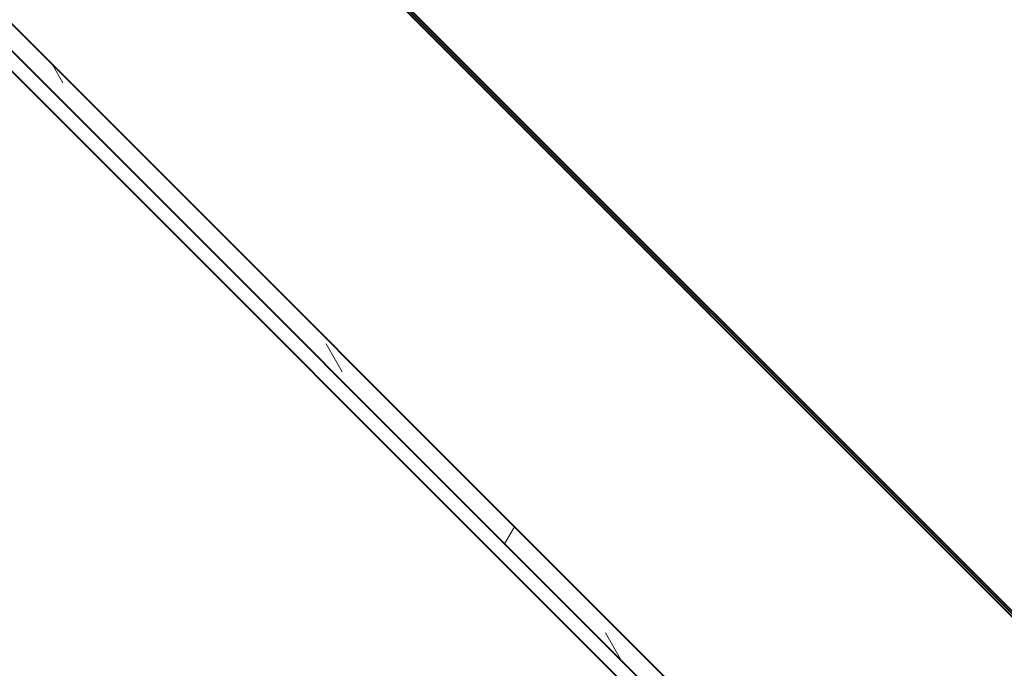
# Model space of a CAD drawing. Header units: millimetres. Extents: x 5617 to 91811, y 7718 to 89253.
# Tile 24 of 66: x 66811 to 67837, y 64349 to 65024. Entities that reach past the tile are written whole.
import ezdxf

# ---------------------------------------------------------------- set-up
doc = ezdxf.new("R2010")
doc.units = ezdxf.units.MM
for name, color, linetype, lineweight in [('Перекрытия', 7, 'Continuous', 18), ('Стены разрез', 7, 'Continuous', 40), ('Стены штриховка', 7, 'Continuous', 40)]:
    doc.layers.add(name, color=color, linetype=linetype, lineweight=lineweight)

# ---------------------------------------------------------------- blocks, each defined once
blk = doc.blocks.new('135_SLK_GD_AR_rvt-1-МКСС_LB02_-11_400__Кабельные конструкции_Лотки_1')
at = {"layer": 'Стены разрез', "lineweight": 9, "true_color": 0xcccccc}
h = blk.add_hatch(dxfattribs=at)
h.set_pattern_fill('FP_5', color=254, style=0, pattern_type=2)
h.set_pattern_definition([(0, (0, 0), (406.4, 101.6), [33.528, -271.272, 33.528, -271.272, -1625.6]), (0, (0, 0), (406.4, 101.6), [-609.6, 33.528, -576.072, 33.528, -271.272, -711.2]), (0, (0, 0), (406.4, 101.6), [-1524, 33.528, -169.672, 33.528, -474.472]), (120, (152.4, 50.8), (-291.18818, 301.15272), [33.528, -271.272, 33.528, -271.272, -1625.6]), (120, (152.4, 50.8), (-291.18818, 301.15272), [-609.6, 33.528, -576.072, 33.528, -271.272, -711.2]), (120, (152.4, 50.8), (-291.18818, 301.15272), [-1524, 33.528, -169.672, 33.528, -474.472]), (240, (203.2, 254), (-115.21182, -402.75272), [33.528, -271.272, 33.528, -271.272, -1625.6]), (240, (203.2, 254), (-115.21182, -402.75272), [-609.6, 33.528, -576.072, 33.528, -271.272, -711.2]), (240, (203.2, 254), (-115.21182, -402.75272), [-1524, 33.528, -169.672, 33.528, -474.472])])
h.paths.add_polyline_path([(35570.7, 64110.8), (35584.8, 64124.9), (32500, 67209.8), (32500, 67181.5), (33657.9, 66023.6)])
at = {"layer": 'Перекрытия', "color": 254, "lineweight": 40, "true_color": 0xcccccc}
blk.add_line((35093.9, 65040.2), (35879.1, 64255), dxfattribs=at)
at = {"layer": 'Стены разрез', "color": 254, "true_color": 0xcccccc}
for p, q in [((31637.3, 68500), (37848.1, 62289.3)), ((37849.5, 62290.7), (31640.2, 68500)), ((35584.8, 64124.9), (32500, 67209.8)), ((32535, 67125.3), (35560.1, 64100.2))]:
    blk.add_line(p, q, dxfattribs=at)
at = {"layer": 'Стены штриховка', "color": 254, "true_color": 0xcccccc}
blk.add_line((32520, 67161.5), (35570.7, 64110.8), dxfattribs=at)

msp = doc.modelspace()

# ---------------------------------------------------------------- block references
at = {"lineweight": 5}
msp.add_blockref('135_SLK_GD_AR_rvt-1-МКСС_LB02_-11_400__Кабельные конструкции_Лотки_1', (32113.4, 0), dxfattribs=at)

doc.saveas('drawing.dxf')
